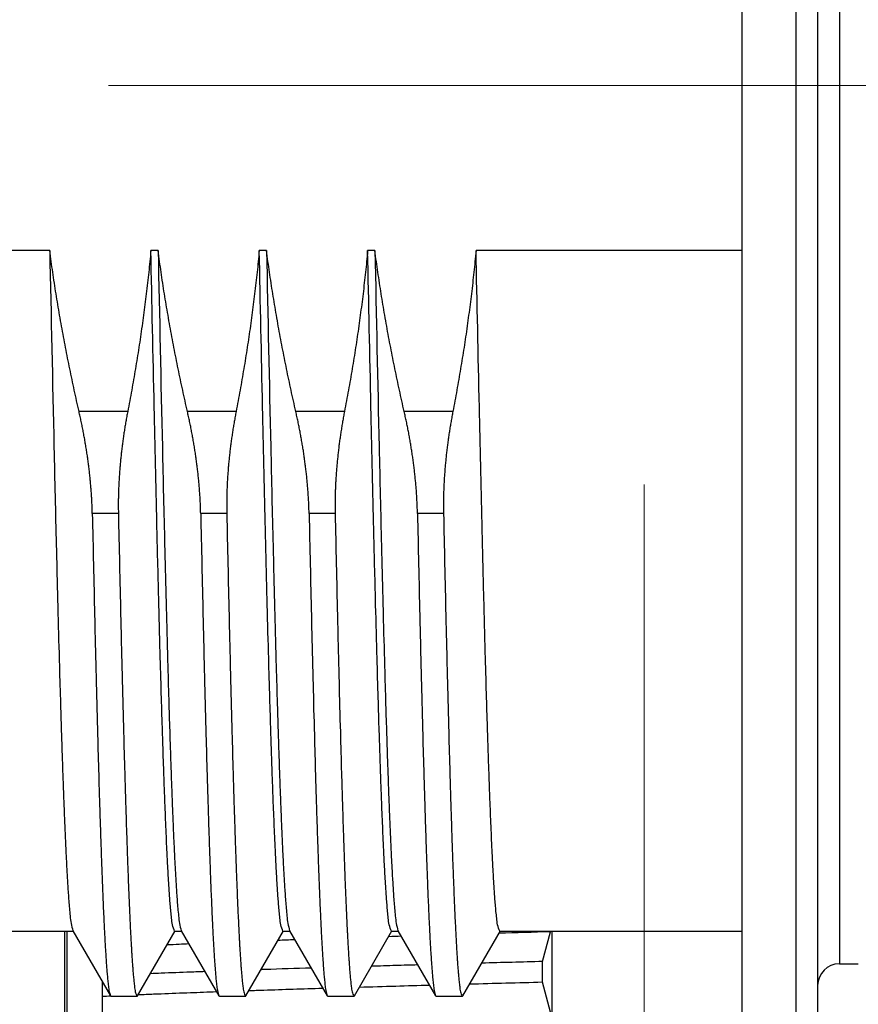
# Model space of a CAD drawing. Header units: millimetres. Extents: x 0 to 594, y 0 to 420.
# Tile 69 of 118: x 269.87 to 277.61, y 247.83 to 256.91. Entities that reach past the tile are written whole.
import ezdxf

# ---------------------------------------------------------------- set-up
doc = ezdxf.new("R2010")
doc.units = ezdxf.units.MM
doc.header["$LTSCALE"] = 0.257233
doc.linetypes.add('CENTER', pattern=[50.8, 31.75, -6.35, 6.35, -6.35])
doc.layers.add('NoLayerName_001', color=7, linetype='Continuous')
doc.layers.add('NoLayerName_003', color=7, linetype='Continuous')
doc.styles.get("Standard").update_dxf_attribs({"font": 'txt', "bigfont": 'extfont2'})
doc.dimstyles.get("Standard").update_dxf_attribs({"dimtxt": 2.5, "dimasz": 2.5, "dimexe": 1, "dimexo": 1, "dimtad": 1, "dimdec": 3, "dimzin": 0, "dimdsep": 46, "dimtxsty": 'Standard', "dimcen": 2.5, "dimadec": 3, "dimazin": 0, "dimtfac": 0.75, "dimtdec": 3, "dimtmove": 0, "dimatfit": 3, "dimfxl": 1, "dimarcsym": 0})

# ---------------------------------------------------------------- blocks, each defined once
blk = doc.blocks.new('_OPEN30')
at = {"color": 0, "linetype": 'ByBlock', "lineweight": -2}
for p, q in [((-1, 0.267949), (0, 0)), ((0, 0), (-1, -0.267949)), ((0, 0), (-1, 0))]:
    blk.add_line(p, q, dxfattribs=at)
blk = doc.blocks.new('*D69')
at = {"layer": 'Defpoints', "color": 0}
for p in [(262.1329, 293.6608), (262.1329, 221.9516), (387.1329, 200.4516)]:
    blk.add_point(p, dxfattribs=at)
at = {"layer": 'NoLayerName_001', "color": 0, "linetype": 'Continuous', "lineweight": 13}
for p, q in [((262.1329, 223.3658), (262.1329, 295.075)), ((387.1329, 201.8658), (387.1329, 295.075)), ((385.0116, 293.6608), (264.2543, 293.6608))]:
    blk.add_line(p, q, dxfattribs=at)
at = {"layer": 'NoLayerName_001', "color": 0, "lineweight": 13, "xscale": 2.121340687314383, "yscale": 2.121340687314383, "zscale": 2.121340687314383, "rotation": 180}
blk.add_blockref('_OPEN30', (262.1329, 293.6608), dxfattribs=at)
at = {"layer": 'NoLayerName_001', "color": 0, "lineweight": 13, "xscale": 2.121340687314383, "yscale": 2.121340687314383, "zscale": 2.121340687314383}
blk.add_blockref('_OPEN30', (387.1329, 293.6608), dxfattribs=at)
at = {"layer": 'NoLayerName_001', "color": 0, "lineweight": 13, "insert": (324.6329, 297.5499), "char_height": 4.94979, "attachment_point": 5}
blk.add_mtext('\\W0.8000;Ｌ', dxfattribs=at)
blk = doc.blocks.new('*D70')
at = {"layer": 'Defpoints', "color": 0}
for p in [(262.1329, 284.2272), (357.1329, 223.9516), (262.1329, 221.9516)]:
    blk.add_point(p, dxfattribs=at)
at = {"layer": 'NoLayerName_001', "color": 0, "linetype": 'Continuous', "lineweight": 13}
for p, q in [((262.1329, 223.3658), (262.1329, 285.6414)), ((357.1329, 225.3658), (357.1329, 285.6414)), ((355.0116, 284.2272), (264.2543, 284.2272))]:
    blk.add_line(p, q, dxfattribs=at)
at = {"layer": 'NoLayerName_001', "color": 0, "lineweight": 13, "xscale": 2.121340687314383, "yscale": 2.121340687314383, "zscale": 2.121340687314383, "rotation": 180}
blk.add_blockref('_OPEN30', (262.1329, 284.2272), dxfattribs=at)
at = {"layer": 'NoLayerName_001', "color": 0, "lineweight": 13, "xscale": 2.121340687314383, "yscale": 2.121340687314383, "zscale": 2.121340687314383}
blk.add_blockref('_OPEN30', (357.1329, 284.2272), dxfattribs=at)
at = {"layer": 'NoLayerName_001', "color": 0, "lineweight": 13, "insert": (309.6329, 288.1163), "char_height": 4.949795, "attachment_point": 5}
blk.add_mtext('\\W0.8000;ＬＬ', dxfattribs=at)

msp = doc.modelspace()

# ---------------------------------------------------------------- linework, layer by layer
at = {"layer": 'NoLayerName_001', "color": 7, "linetype": 'Continuous', "lineweight": 25}
for p, q in [((276.5329, 265.2513), (276.5329, 247.3513)), ((277.2329, 265.0513), (277.2329, 247.5513)), ((270.1476, 254.779), (269.5329, 254.779)), ((271.1476, 254.779), (271.0808, 254.779)), ((272.1476, 254.779), (272.0808, 254.779)), ((273.1476, 254.779), (273.0808, 254.779)), ((276.5329, 254.779), (274.0808, 254.779)), ((266.7927, 248.5013), (270.3635, 248.5013)), ((270.2829, 248.5013), (270.2829, 240.7401)), ((270.3607, 248.5062), (270.7075, 247.9058)), ((270.9584, 247.9058), (271.3052, 248.5062)), ((271.2996, 248.5013), (271.3663, 248.5013)), ((271.3607, 248.5062), (271.7075, 247.9058)), ((271.9584, 247.9058), (272.3052, 248.5062)), ((272.2996, 248.5013), (272.3663, 248.5013)), ((272.3607, 248.5062), (272.7075, 247.9058)), ((272.9584, 247.9058), (273.3052, 248.5062)), ((273.2996, 248.5013), (273.3663, 248.5013)), ((273.3607, 248.5062), (273.7075, 247.9058)), ((273.9584, 247.9058), (274.3052, 248.5062)), ((274.2996, 248.5013), (276.5329, 248.5013)), ((274.6943, 248.2224), (274.7686, 248.4967)), ((274.7804, 248.5013), (274.7804, 247.6265)), ((274.6943, 248.0307), (274.6943, 248.2224)), ((277.4329, 248.2013), (277.6079, 248.2013)), ((270.6329, 248.0349), (270.6329, 243.4666)), ((274.7686, 247.7565), (274.6943, 248.0307)), ((270.7075, 247.9058), (270.7127, 247.9013)), ((270.7127, 247.9013), (270.9532, 247.9013)), ((271.7075, 247.9058), (271.7127, 247.9013)), ((271.7127, 247.9013), (271.9532, 247.9013)), ((272.7075, 247.9058), (272.7127, 247.9013)), ((272.7127, 247.9013), (272.9532, 247.9013)), ((273.7075, 247.9058), (273.7127, 247.9013)), ((273.7127, 247.9013), (273.9532, 247.9013))]:
    msp.add_line(p, q, dxfattribs=at)
at = {"layer": 'NoLayerName_001', "color": 8, "linetype": 'Continuous', "lineweight": 25}
for p, q in [((277.0329, 265.2513), (277.0329, 247.3513)), ((277.4329, 264.4013), (277.4329, 248.2013)), ((270.867, 253.2951), (270.4181, 253.2951)), ((271.867, 253.2951), (271.4181, 253.2951)), ((272.867, 253.2951), (272.4181, 253.2951)), ((273.867, 253.2951), (273.4181, 253.2951)), ((270.781, 252.3556), (270.5405, 252.3556)), ((271.781, 252.3556), (271.5405, 252.3556)), ((272.781, 252.3556), (272.5405, 252.3556)), ((273.781, 252.3556), (273.5405, 252.3556)), ((270.3054, 248.5013), (270.3054, 240.7353))]:
    msp.add_line(p, q, dxfattribs=at)
at = {"layer": 'NoLayerName_001', "color": 2, "linetype": 'CENTER', "lineweight": 13}
msp.add_line((278.8579, 256.3013), (264.2829, 256.3013), dxfattribs=at)
at = {"layer": 'NoLayerName_001', "color": 7, "linetype": 'Continuous', "lineweight": 25}
msp.add_arc((277.4329, 248.0013), 0.2, 90, 180, dxfattribs=at)
for points, knots in [([(270.4181, 253.2951), (270.4107, 253.3277), (270.3958, 253.3931), (270.3742, 253.4913), (270.3531, 253.5897), (270.3326, 253.6882), (270.3126, 253.7868), (270.2933, 253.8855), (270.2746, 253.9844), (270.2564, 254.0834), (270.2389, 254.1824), (270.222, 254.2816), (270.2058, 254.3809), (270.1902, 254.4803), (270.1753, 254.5797), (270.161, 254.6793), (270.1521, 254.7457), (270.1476, 254.779)], [0, 0, 0, 0, 0.100566, 0.201147, 0.301739, 0.40234, 0.502948, 0.603559, 0.704173, 0.804785, 0.905395, 1.006, 1.1066, 1.207192, 1.307775, 1.408349, 1.508912, 1.508912, 1.508912, 1.508912]), ([(270.1476, 254.779), (270.1606, 254.1745), (270.1793, 253.2677), (270.2054, 252.1518), (270.2222, 251.4776), (270.2354, 250.9894), (270.2461, 250.6175), (270.2547, 250.3385), (270.2623, 250.1061), (270.2687, 249.9202), (270.2747, 249.7575), (270.28, 249.6181), (270.2857, 249.4787), (270.2908, 249.3625), (270.295, 249.2696), (270.2984, 249.1999), (270.3019, 249.1302), (270.3056, 249.0605), (270.3096, 248.9909), (270.3138, 248.9212), (270.3183, 248.8516), (270.3234, 248.782), (270.3289, 248.7125), (270.3361, 248.6431), (270.3424, 248.5735), (270.3553, 248.5287), (270.3607, 248.5062)], [0, 0, 0, 0, 1.813901, 2.720852, 3.348742, 3.8371, 4.185927, 4.464989, 4.674285, 4.883582, 5.023113, 5.162644, 5.302175, 5.441706, 5.511471, 5.581237, 5.651002, 5.720768, 5.790535, 5.860302, 5.930068, 5.999832, 6.0696, 6.139359, 6.209146, 6.278707, 6.278707, 6.278707, 6.278707]), ([(271.0808, 254.779), (271.0776, 254.7458), (271.0714, 254.6794), (271.0611, 254.58), (271.0501, 254.4806), (271.0384, 254.3813), (271.0261, 254.2821), (271.013, 254.183), (270.9993, 254.0839), (270.985, 253.9849), (270.97, 253.886), (270.9544, 253.7873), (270.9381, 253.6886), (270.9213, 253.59), (270.9038, 253.4916), (270.8858, 253.3932), (270.8732, 253.3278), (270.867, 253.2951)], [0, 0, 0, 0, 0.099956, 0.199923, 0.299902, 0.39989, 0.499886, 0.599889, 0.699896, 0.799905, 0.899916, 0.999924, 1.099927, 1.199924, 1.299911, 1.399885, 1.499843, 1.499843, 1.499843, 1.499843]), ([(271.2996, 248.5013), (271.2931, 248.5208), (271.2767, 248.5594), (271.272, 248.6222), (271.2647, 248.6845), (271.2595, 248.7472), (271.2546, 248.8099), (271.2502, 248.8726), (271.2462, 248.9353), (271.2424, 248.9981), (271.2389, 249.0609), (271.2355, 249.1236), (271.2324, 249.1864), (271.2283, 249.2701), (271.2235, 249.3748), (271.2181, 249.5004), (271.213, 249.626), (271.2074, 249.7726), (271.2013, 249.9401), (271.1941, 250.1495), (271.186, 250.4008), (271.1765, 250.715), (271.1653, 251.113), (271.1514, 251.6367), (271.1329, 252.3908), (271.1085, 253.4591), (271.0911, 254.2971), (271.0808, 254.779)], [0, 0, 0, 0, 0.061574, 0.124514, 0.187402, 0.250264, 0.313117, 0.375985, 0.438847, 0.501707, 0.564569, 0.627432, 0.690295, 0.753159, 0.878883, 1.004607, 1.130331, 1.256055, 1.444642, 1.633228, 1.884677, 2.198987, 2.57616, 3.079056, 3.770539, 4.839195, 6.285023, 6.285023, 6.285023, 6.285023]), ([(271.1476, 254.779), (271.1606, 254.1745), (271.1793, 253.2677), (271.2054, 252.1518), (271.2222, 251.4776), (271.2354, 250.9894), (271.2461, 250.6175), (271.2547, 250.3385), (271.2623, 250.1061), (271.2687, 249.9202), (271.2747, 249.7575), (271.28, 249.6181), (271.2857, 249.4787), (271.2908, 249.3625), (271.295, 249.2696), (271.2984, 249.1999), (271.3019, 249.1302), (271.3056, 249.0605), (271.3096, 248.9909), (271.3138, 248.9212), (271.3183, 248.8516), (271.3234, 248.782), (271.3289, 248.7125), (271.3361, 248.6431), (271.3424, 248.5735), (271.3553, 248.5287), (271.3607, 248.5062)], [0, 0, 0, 0, 1.813902, 2.720853, 3.348742, 3.8371, 4.185927, 4.464989, 4.674286, 4.883582, 5.023113, 5.162644, 5.302175, 5.441706, 5.511472, 5.581237, 5.651003, 5.720768, 5.790535, 5.860302, 5.930068, 5.999832, 6.0696, 6.139359, 6.209146, 6.278707, 6.278707, 6.278707, 6.278707]), ([(271.4181, 253.2951), (271.4107, 253.3277), (271.3958, 253.3931), (271.3742, 253.4913), (271.3531, 253.5897), (271.3326, 253.6882), (271.3126, 253.7868), (271.2933, 253.8855), (271.2746, 253.9844), (271.2564, 254.0834), (271.2389, 254.1824), (271.222, 254.2816), (271.2058, 254.3809), (271.1902, 254.4803), (271.1753, 254.5797), (271.161, 254.6793), (271.1521, 254.7457), (271.1476, 254.779)], [0, 0, 0, 0, 0.100566, 0.201147, 0.301739, 0.40234, 0.502948, 0.603559, 0.704173, 0.804785, 0.905395, 1.006, 1.1066, 1.207192, 1.307775, 1.408349, 1.508912, 1.508912, 1.508912, 1.508912]), ([(272.0808, 254.779), (272.0776, 254.7458), (272.0714, 254.6794), (272.0611, 254.58), (272.0501, 254.4806), (272.0384, 254.3813), (272.0261, 254.2821), (272.013, 254.183), (271.9993, 254.0839), (271.985, 253.9849), (271.97, 253.886), (271.9544, 253.7873), (271.9381, 253.6886), (271.9213, 253.59), (271.9038, 253.4916), (271.8858, 253.3932), (271.8732, 253.3278), (271.867, 253.2951)], [0, 0, 0, 0, 0.099956, 0.199923, 0.299902, 0.39989, 0.499886, 0.599889, 0.699896, 0.799905, 0.899916, 0.999924, 1.099927, 1.199924, 1.299911, 1.399885, 1.499843, 1.499843, 1.499843, 1.499843]), ([(272.2996, 248.5013), (272.2931, 248.5208), (272.2767, 248.5594), (272.272, 248.6222), (272.2647, 248.6845), (272.2595, 248.7472), (272.2546, 248.8099), (272.2502, 248.8726), (272.2462, 248.9353), (272.2424, 248.9981), (272.2389, 249.0609), (272.2355, 249.1236), (272.2324, 249.1864), (272.2283, 249.2701), (272.2235, 249.3748), (272.2181, 249.5004), (272.213, 249.626), (272.2074, 249.7726), (272.2013, 249.9401), (272.1941, 250.1495), (272.186, 250.4008), (272.1765, 250.715), (272.1653, 251.113), (272.1514, 251.6367), (272.1329, 252.3908), (272.1085, 253.4591), (272.0911, 254.2971), (272.0808, 254.779)], [0, 0, 0, 0, 0.061573, 0.124513, 0.187402, 0.250264, 0.313117, 0.375985, 0.438847, 0.501707, 0.564569, 0.627432, 0.690295, 0.753158, 0.878883, 1.004607, 1.130331, 1.256055, 1.444642, 1.633228, 1.884677, 2.198987, 2.57616, 3.079056, 3.770539, 4.839195, 6.285023, 6.285023, 6.285023, 6.285023]), ([(272.4181, 253.2951), (272.4107, 253.3277), (272.3958, 253.3931), (272.3742, 253.4913), (272.3531, 253.5897), (272.3326, 253.6882), (272.3126, 253.7868), (272.2933, 253.8855), (272.2746, 253.9844), (272.2564, 254.0834), (272.2389, 254.1824), (272.222, 254.2816), (272.2058, 254.3809), (272.1902, 254.4803), (272.1753, 254.5797), (272.161, 254.6793), (272.1521, 254.7457), (272.1476, 254.779)], [0, 0, 0, 0, 0.100566, 0.201147, 0.301739, 0.40234, 0.502948, 0.603559, 0.704173, 0.804785, 0.905395, 1.006, 1.1066, 1.207192, 1.307775, 1.408349, 1.508912, 1.508912, 1.508912, 1.508912]), ([(272.1476, 254.779), (272.1606, 254.1745), (272.1793, 253.2677), (272.2054, 252.1518), (272.2222, 251.4776), (272.2354, 250.9894), (272.2461, 250.6175), (272.2547, 250.3385), (272.2623, 250.1061), (272.2687, 249.9202), (272.2747, 249.7575), (272.28, 249.6181), (272.2857, 249.4787), (272.2908, 249.3625), (272.295, 249.2696), (272.2984, 249.1999), (272.3019, 249.1302), (272.3056, 249.0605), (272.3096, 248.9909), (272.3138, 248.9212), (272.3183, 248.8516), (272.3234, 248.782), (272.3289, 248.7125), (272.3361, 248.6431), (272.3424, 248.5735), (272.3553, 248.5287), (272.3607, 248.5062)], [0, 0, 0, 0, 1.813902, 2.720853, 3.348742, 3.8371, 4.185927, 4.464989, 4.674285, 4.883582, 5.023113, 5.162644, 5.302175, 5.441706, 5.511472, 5.581237, 5.651002, 5.720768, 5.790535, 5.860302, 5.930068, 5.999832, 6.0696, 6.139359, 6.209146, 6.278707, 6.278707, 6.278707, 6.278707]), ([(273.0808, 254.779), (273.0776, 254.7458), (273.0714, 254.6794), (273.0611, 254.58), (273.0501, 254.4806), (273.0384, 254.3813), (273.0261, 254.2821), (273.013, 254.183), (272.9993, 254.0839), (272.985, 253.9849), (272.97, 253.886), (272.9544, 253.7873), (272.9381, 253.6886), (272.9213, 253.59), (272.9038, 253.4916), (272.8858, 253.3932), (272.8732, 253.3278), (272.867, 253.2951)], [0, 0, 0, 0, 0.099956, 0.199923, 0.299902, 0.39989, 0.499886, 0.599889, 0.699896, 0.799905, 0.899916, 0.999924, 1.099927, 1.199924, 1.299911, 1.399885, 1.499843, 1.499843, 1.499843, 1.499843]), ([(273.2996, 248.5013), (273.2931, 248.5208), (273.2767, 248.5594), (273.272, 248.6222), (273.2647, 248.6845), (273.2595, 248.7472), (273.2546, 248.8099), (273.2502, 248.8726), (273.2462, 248.9353), (273.2424, 248.9981), (273.2389, 249.0609), (273.2355, 249.1236), (273.2324, 249.1864), (273.2283, 249.2701), (273.2235, 249.3748), (273.2181, 249.5004), (273.213, 249.626), (273.2074, 249.7726), (273.2013, 249.9401), (273.1941, 250.1495), (273.186, 250.4008), (273.1765, 250.715), (273.1653, 251.113), (273.1514, 251.6367), (273.1329, 252.3908), (273.1085, 253.4591), (273.0911, 254.2971), (273.0808, 254.779)], [0, 0, 0, 0, 0.061573, 0.124513, 0.187402, 0.250264, 0.313117, 0.375985, 0.438847, 0.501707, 0.564569, 0.627432, 0.690295, 0.753158, 0.878883, 1.004607, 1.130331, 1.256055, 1.444642, 1.633228, 1.884677, 2.198987, 2.57616, 3.079056, 3.770539, 4.839195, 6.285023, 6.285023, 6.285023, 6.285023]), ([(273.4181, 253.2951), (273.4107, 253.3277), (273.3958, 253.3931), (273.3742, 253.4913), (273.3531, 253.5897), (273.3326, 253.6882), (273.3126, 253.7868), (273.2933, 253.8855), (273.2746, 253.9844), (273.2564, 254.0834), (273.2389, 254.1824), (273.222, 254.2816), (273.2058, 254.3809), (273.1902, 254.4803), (273.1753, 254.5797), (273.161, 254.6793), (273.1521, 254.7457), (273.1476, 254.779)], [0, 0, 0, 0, 0.100566, 0.201147, 0.301739, 0.40234, 0.502948, 0.603559, 0.704173, 0.804785, 0.905395, 1.006, 1.1066, 1.207192, 1.307775, 1.408349, 1.508912, 1.508912, 1.508912, 1.508912]), ([(273.1476, 254.779), (273.1606, 254.1745), (273.1793, 253.2677), (273.2054, 252.1518), (273.2222, 251.4776), (273.2354, 250.9894), (273.2461, 250.6175), (273.2547, 250.3385), (273.2623, 250.1061), (273.2687, 249.9202), (273.2747, 249.7575), (273.28, 249.6181), (273.2857, 249.4787), (273.2908, 249.3625), (273.295, 249.2696), (273.2984, 249.1999), (273.3019, 249.1302), (273.3056, 249.0605), (273.3096, 248.9909), (273.3138, 248.9212), (273.3183, 248.8516), (273.3234, 248.782), (273.3289, 248.7125), (273.3361, 248.6431), (273.3424, 248.5735), (273.3553, 248.5287), (273.3607, 248.5062)], [0, 0, 0, 0, 1.813902, 2.720853, 3.348742, 3.8371, 4.185927, 4.464989, 4.674286, 4.883582, 5.023113, 5.162644, 5.302175, 5.441706, 5.511472, 5.581237, 5.651003, 5.720768, 5.790535, 5.860302, 5.930068, 5.999832, 6.0696, 6.139359, 6.209146, 6.278707, 6.278707, 6.278707, 6.278707]), ([(274.0808, 254.779), (274.0776, 254.7458), (274.0714, 254.6794), (274.0611, 254.58), (274.0501, 254.4806), (274.0384, 254.3813), (274.0261, 254.2821), (274.013, 254.183), (273.9993, 254.0839), (273.985, 253.9849), (273.97, 253.886), (273.9544, 253.7873), (273.9381, 253.6886), (273.9213, 253.59), (273.9038, 253.4916), (273.8858, 253.3932), (273.8732, 253.3278), (273.867, 253.2951)], [0, 0, 0, 0, 0.099956, 0.199923, 0.299902, 0.39989, 0.499886, 0.599889, 0.699896, 0.799905, 0.899916, 0.999924, 1.099927, 1.199924, 1.299911, 1.399885, 1.499843, 1.499843, 1.499843, 1.499843]), ([(274.2996, 248.5013), (274.2931, 248.5208), (274.2767, 248.5594), (274.272, 248.6222), (274.2647, 248.6845), (274.2595, 248.7472), (274.2546, 248.8099), (274.2502, 248.8726), (274.2462, 248.9353), (274.2424, 248.9981), (274.2389, 249.0609), (274.2355, 249.1236), (274.2324, 249.1864), (274.2283, 249.2701), (274.2235, 249.3748), (274.2181, 249.5004), (274.213, 249.626), (274.2074, 249.7726), (274.2013, 249.9401), (274.1941, 250.1495), (274.186, 250.4008), (274.1765, 250.715), (274.1653, 251.113), (274.1514, 251.6367), (274.1329, 252.3908), (274.1085, 253.4591), (274.0911, 254.2971), (274.0808, 254.779)], [0, 0, 0, 0, 0.061573, 0.124513, 0.187402, 0.250264, 0.313117, 0.375985, 0.438847, 0.501707, 0.564569, 0.627432, 0.690295, 0.753158, 0.878883, 1.004607, 1.130331, 1.256055, 1.444642, 1.633228, 1.884677, 2.198987, 2.57616, 3.079056, 3.770539, 4.839195, 6.285023, 6.285023, 6.285023, 6.285023]), ([(270.5405, 252.3556), (270.5401, 252.3714), (270.5394, 252.403), (270.5374, 252.4504), (270.5349, 252.4978), (270.5319, 252.5451), (270.5283, 252.5925), (270.5242, 252.6397), (270.5196, 252.687), (270.5145, 252.7342), (270.5089, 252.7813), (270.5029, 252.8284), (270.4964, 252.8754), (270.4894, 252.9223), (270.482, 252.9692), (270.4742, 253.016), (270.4659, 253.0627), (270.4572, 253.1094), (270.4481, 253.1559), (270.4385, 253.2024), (270.4286, 253.2488), (270.4216, 253.2796), (270.4181, 253.2951)], [0, 0, 0, 0, 0.0474306, 0.0948659, 0.1423068, 0.1897538, 0.2372068, 0.2846652, 0.332128, 0.3795934, 0.4270595, 0.4745238, 0.5219846, 0.569442, 0.6168963, 0.6643476, 0.711796, 0.7592414, 0.8066837, 0.8541226, 0.9015579, 0.948989, 0.948989, 0.948989, 0.948989]), ([(270.867, 253.2951), (270.8641, 253.2796), (270.8581, 253.2486), (270.8499, 253.2021), (270.842, 253.1556), (270.8345, 253.1089), (270.8276, 253.0622), (270.821, 253.0154), (270.8149, 252.9685), (270.8093, 252.9216), (270.8042, 252.8746), (270.7995, 252.8276), (270.7952, 252.7805), (270.7915, 252.7334), (270.7883, 252.6862), (270.7855, 252.639), (270.7833, 252.5918), (270.7817, 252.5446), (270.7806, 252.4973), (270.7801, 252.4501), (270.7801, 252.4028), (270.7808, 252.3713), (270.781, 252.3556)], [0, 0, 0, 0, 0.0472351, 0.0944746, 0.1417181, 0.1889652, 0.2362156, 0.2834692, 0.330726, 0.377986, 0.4252493, 0.4725163, 0.5197872, 0.5670601, 0.6143323, 0.6616016, 0.7088663, 0.7561251, 0.8033774, 0.8506231, 0.8978627, 0.9450972, 0.9450972, 0.9450972, 0.9450972]), ([(271.5405, 252.3556), (271.5401, 252.3714), (271.5394, 252.403), (271.5374, 252.4504), (271.5349, 252.4978), (271.5319, 252.5451), (271.5283, 252.5925), (271.5242, 252.6397), (271.5196, 252.687), (271.5145, 252.7342), (271.5089, 252.7813), (271.5029, 252.8284), (271.4964, 252.8754), (271.4894, 252.9223), (271.482, 252.9692), (271.4742, 253.016), (271.4659, 253.0627), (271.4572, 253.1094), (271.4481, 253.1559), (271.4385, 253.2024), (271.4286, 253.2488), (271.4216, 253.2796), (271.4181, 253.2951)], [0, 0, 0, 0, 0.0474306, 0.0948659, 0.1423068, 0.1897538, 0.2372068, 0.2846652, 0.332128, 0.3795934, 0.4270595, 0.4745238, 0.5219846, 0.569442, 0.6168963, 0.6643476, 0.711796, 0.7592414, 0.8066837, 0.8541226, 0.9015579, 0.948989, 0.948989, 0.948989, 0.948989]), ([(271.867, 253.2951), (271.8641, 253.2796), (271.8581, 253.2486), (271.8499, 253.2021), (271.842, 253.1556), (271.8345, 253.1089), (271.8276, 253.0622), (271.821, 253.0154), (271.8149, 252.9685), (271.8093, 252.9216), (271.8042, 252.8746), (271.7995, 252.8276), (271.7952, 252.7805), (271.7915, 252.7334), (271.7883, 252.6862), (271.7855, 252.639), (271.7833, 252.5918), (271.7817, 252.5446), (271.7806, 252.4973), (271.7801, 252.4501), (271.7801, 252.4028), (271.7808, 252.3713), (271.781, 252.3556)], [0, 0, 0, 0, 0.0472351, 0.0944746, 0.1417181, 0.1889652, 0.2362156, 0.2834692, 0.330726, 0.377986, 0.4252493, 0.4725163, 0.5197872, 0.5670601, 0.6143323, 0.6616016, 0.7088663, 0.7561251, 0.8033774, 0.8506231, 0.8978627, 0.9450972, 0.9450972, 0.9450972, 0.9450972]), ([(272.5405, 252.3556), (272.5401, 252.3714), (272.5394, 252.403), (272.5374, 252.4504), (272.5349, 252.4978), (272.5319, 252.5451), (272.5283, 252.5925), (272.5242, 252.6397), (272.5196, 252.687), (272.5145, 252.7342), (272.5089, 252.7813), (272.5029, 252.8284), (272.4964, 252.8754), (272.4894, 252.9223), (272.482, 252.9692), (272.4742, 253.016), (272.4659, 253.0627), (272.4572, 253.1094), (272.4481, 253.1559), (272.4385, 253.2024), (272.4286, 253.2488), (272.4216, 253.2796), (272.4181, 253.2951)], [0, 0, 0, 0, 0.0474306, 0.0948659, 0.1423068, 0.1897538, 0.2372068, 0.2846652, 0.332128, 0.3795934, 0.4270595, 0.4745238, 0.5219846, 0.569442, 0.6168963, 0.6643476, 0.711796, 0.7592414, 0.8066837, 0.8541226, 0.9015579, 0.948989, 0.948989, 0.948989, 0.948989]), ([(272.867, 253.2951), (272.8641, 253.2796), (272.8581, 253.2486), (272.8499, 253.2021), (272.842, 253.1556), (272.8345, 253.1089), (272.8276, 253.0622), (272.821, 253.0154), (272.8149, 252.9685), (272.8093, 252.9216), (272.8042, 252.8746), (272.7995, 252.8276), (272.7952, 252.7805), (272.7915, 252.7334), (272.7883, 252.6862), (272.7855, 252.639), (272.7833, 252.5918), (272.7817, 252.5446), (272.7806, 252.4973), (272.7801, 252.4501), (272.7801, 252.4028), (272.7808, 252.3713), (272.781, 252.3556)], [0, 0, 0, 0, 0.0472351, 0.0944746, 0.1417181, 0.1889652, 0.2362156, 0.2834692, 0.330726, 0.377986, 0.4252493, 0.4725163, 0.5197872, 0.5670601, 0.6143323, 0.6616016, 0.7088663, 0.7561251, 0.8033774, 0.8506231, 0.8978627, 0.9450972, 0.9450972, 0.9450972, 0.9450972]), ([(273.5405, 252.3556), (273.5401, 252.3714), (273.5394, 252.403), (273.5374, 252.4504), (273.5349, 252.4978), (273.5319, 252.5451), (273.5283, 252.5925), (273.5242, 252.6397), (273.5196, 252.687), (273.5145, 252.7342), (273.5089, 252.7813), (273.5029, 252.8284), (273.4964, 252.8754), (273.4894, 252.9223), (273.482, 252.9692), (273.4742, 253.016), (273.4659, 253.0627), (273.4572, 253.1094), (273.4481, 253.1559), (273.4385, 253.2024), (273.4286, 253.2488), (273.4216, 253.2796), (273.4181, 253.2951)], [0, 0, 0, 0, 0.0474306, 0.0948659, 0.1423068, 0.1897538, 0.2372068, 0.2846652, 0.332128, 0.3795934, 0.4270595, 0.4745238, 0.5219846, 0.569442, 0.6168963, 0.6643477, 0.711796, 0.7592414, 0.8066837, 0.8541226, 0.9015579, 0.948989, 0.948989, 0.948989, 0.948989]), ([(273.867, 253.2951), (273.8641, 253.2796), (273.8581, 253.2486), (273.8499, 253.2021), (273.842, 253.1556), (273.8345, 253.1089), (273.8276, 253.0622), (273.821, 253.0154), (273.8149, 252.9685), (273.8093, 252.9216), (273.8042, 252.8746), (273.7995, 252.8276), (273.7952, 252.7805), (273.7915, 252.7334), (273.7883, 252.6862), (273.7855, 252.639), (273.7833, 252.5918), (273.7817, 252.5446), (273.7806, 252.4973), (273.7801, 252.4501), (273.7801, 252.4028), (273.7808, 252.3713), (273.781, 252.3556)], [0, 0, 0, 0, 0.0472351, 0.0944746, 0.1417181, 0.1889652, 0.2362156, 0.2834692, 0.330726, 0.377986, 0.4252493, 0.4725163, 0.5197872, 0.5670601, 0.6143323, 0.6616016, 0.7088663, 0.7561251, 0.8033774, 0.8506231, 0.8978627, 0.9450972, 0.9450972, 0.9450972, 0.9450972]), ([(270.5405, 252.3556), (270.5476, 252.0412), (270.5588, 251.5172), (270.5753, 250.836), (270.588, 250.347), (270.5982, 249.9802), (270.6065, 249.7008), (270.6137, 249.4738), (270.6201, 249.2818), (270.6263, 249.1072), (270.6316, 248.9675), (270.6365, 248.8453), (270.6409, 248.7406), (270.6448, 248.6533), (270.6481, 248.5835), (270.6507, 248.5311), (270.6533, 248.4788), (270.6561, 248.4264), (270.659, 248.3741), (270.6621, 248.3218), (270.6654, 248.2695), (270.6689, 248.2172), (270.6727, 248.1649), (270.6769, 248.1127), (270.6814, 248.0604), (270.6874, 248.0084), (270.6927, 247.9561), (270.7032, 247.9227), (270.7075, 247.9058)], [0, 0, 0, 0, 0.943433, 1.572388, 2.044105, 2.410995, 2.67306, 2.882712, 3.092364, 3.249602, 3.406841, 3.511667, 3.616493, 3.721319, 3.773732, 3.826145, 3.878558, 3.930972, 3.983385, 4.035799, 4.088211, 4.140623, 4.193035, 4.245453, 4.297872, 4.35028, 4.402701, 4.454961, 4.454961, 4.454961, 4.454961]), ([(270.781, 252.3556), (270.788, 252.0426), (270.7991, 251.526), (270.8153, 250.853), (270.8279, 250.3678), (270.8383, 249.9922), (270.8471, 249.6949), (270.8546, 249.4602), (270.8609, 249.2724), (270.8665, 249.1159), (270.8712, 248.9908), (270.8755, 248.8813), (270.8794, 248.7874), (270.8834, 248.6936), (270.8878, 248.5997), (270.8916, 248.5215), (270.8948, 248.459), (270.8974, 248.4121), (270.9, 248.3652), (270.9028, 248.3183), (270.9057, 248.2714), (270.9088, 248.2246), (270.9122, 248.1777), (270.9158, 248.1309), (270.9199, 248.0841), (270.9242, 248.0373), (270.9303, 247.9909), (270.9342, 247.9439), (270.9478, 247.9156), (270.9532, 247.9013)], [0, 0, 0, 0, 0.939365, 1.549953, 2.019636, 2.395382, 2.677191, 2.912033, 3.099906, 3.240811, 3.381716, 3.475652, 3.569589, 3.663525, 3.757462, 3.8514, 3.898369, 3.945337, 3.992304, 4.039271, 4.086238, 4.133208, 4.180183, 4.227157, 4.274121, 4.321078, 4.368076, 4.415022, 4.460928, 4.460928, 4.460928, 4.460928]), ([(271.5405, 252.3556), (271.5476, 252.0412), (271.5588, 251.5172), (271.5753, 250.836), (271.588, 250.347), (271.5982, 249.9802), (271.6065, 249.7008), (271.6137, 249.4738), (271.6201, 249.2818), (271.6263, 249.1072), (271.6316, 248.9675), (271.6365, 248.8453), (271.6409, 248.7406), (271.6448, 248.6533), (271.6481, 248.5835), (271.6507, 248.5311), (271.6533, 248.4788), (271.6561, 248.4264), (271.659, 248.3741), (271.6621, 248.3218), (271.6654, 248.2695), (271.6689, 248.2172), (271.6727, 248.1649), (271.6769, 248.1127), (271.6814, 248.0604), (271.6874, 248.0084), (271.6927, 247.9561), (271.7032, 247.9227), (271.7075, 247.9058)], [0, 0, 0, 0, 0.943433, 1.572388, 2.044105, 2.410995, 2.67306, 2.882712, 3.092364, 3.249602, 3.406841, 3.511667, 3.616493, 3.721319, 3.773732, 3.826145, 3.878558, 3.930972, 3.983385, 4.035799, 4.088211, 4.140623, 4.193035, 4.245453, 4.297872, 4.35028, 4.402701, 4.454961, 4.454961, 4.454961, 4.454961]), ([(271.781, 252.3556), (271.788, 252.0426), (271.7991, 251.526), (271.8153, 250.853), (271.8279, 250.3678), (271.8383, 249.9922), (271.8471, 249.6949), (271.8546, 249.4602), (271.8609, 249.2724), (271.8665, 249.1159), (271.8712, 248.9908), (271.8755, 248.8813), (271.8794, 248.7874), (271.8834, 248.6936), (271.8878, 248.5997), (271.8916, 248.5215), (271.8948, 248.459), (271.8974, 248.4121), (271.9, 248.3652), (271.9028, 248.3183), (271.9057, 248.2714), (271.9088, 248.2246), (271.9122, 248.1777), (271.9158, 248.1309), (271.9199, 248.0841), (271.9242, 248.0373), (271.9303, 247.9909), (271.9342, 247.9439), (271.9478, 247.9156), (271.9532, 247.9013)], [0, 0, 0, 0, 0.939365, 1.549953, 2.019636, 2.395382, 2.677191, 2.912033, 3.099906, 3.240811, 3.381716, 3.475652, 3.569589, 3.663525, 3.757462, 3.8514, 3.898369, 3.945337, 3.992304, 4.039271, 4.086238, 4.133208, 4.180183, 4.227157, 4.274121, 4.321078, 4.368076, 4.415022, 4.460928, 4.460928, 4.460928, 4.460928]), ([(272.5405, 252.3556), (272.5476, 252.0412), (272.5588, 251.5172), (272.5753, 250.836), (272.588, 250.347), (272.5982, 249.9802), (272.6065, 249.7008), (272.6137, 249.4738), (272.6201, 249.2818), (272.6263, 249.1072), (272.6316, 248.9675), (272.6365, 248.8453), (272.6409, 248.7406), (272.6448, 248.6533), (272.6481, 248.5835), (272.6507, 248.5311), (272.6533, 248.4788), (272.6561, 248.4264), (272.659, 248.3741), (272.6621, 248.3218), (272.6654, 248.2695), (272.6689, 248.2172), (272.6727, 248.1649), (272.6769, 248.1127), (272.6814, 248.0604), (272.6874, 248.0084), (272.6927, 247.9561), (272.7032, 247.9227), (272.7075, 247.9058)], [0, 0, 0, 0, 0.943433, 1.572388, 2.044105, 2.410995, 2.67306, 2.882712, 3.092364, 3.249602, 3.406841, 3.511667, 3.616493, 3.721319, 3.773732, 3.826145, 3.878558, 3.930972, 3.983385, 4.035799, 4.088211, 4.140623, 4.193035, 4.245453, 4.297872, 4.35028, 4.402701, 4.454961, 4.454961, 4.454961, 4.454961]), ([(272.781, 252.3556), (272.788, 252.0426), (272.7991, 251.526), (272.8153, 250.853), (272.8279, 250.3678), (272.8383, 249.9922), (272.8471, 249.6949), (272.8546, 249.4602), (272.8609, 249.2724), (272.8665, 249.1159), (272.8712, 248.9908), (272.8755, 248.8813), (272.8794, 248.7874), (272.8834, 248.6936), (272.8878, 248.5997), (272.8916, 248.5215), (272.8948, 248.459), (272.8974, 248.4121), (272.9, 248.3652), (272.9028, 248.3183), (272.9057, 248.2714), (272.9088, 248.2246), (272.9122, 248.1777), (272.9158, 248.1309), (272.9199, 248.0841), (272.9242, 248.0373), (272.9303, 247.9909), (272.9342, 247.9439), (272.9478, 247.9156), (272.9532, 247.9013)], [0, 0, 0, 0, 0.939365, 1.549953, 2.019636, 2.395382, 2.677191, 2.912033, 3.099906, 3.240811, 3.381716, 3.475652, 3.569589, 3.663525, 3.757462, 3.8514, 3.898369, 3.945337, 3.992304, 4.039271, 4.086238, 4.133208, 4.180183, 4.227157, 4.274121, 4.321078, 4.368076, 4.415022, 4.460928, 4.460928, 4.460928, 4.460928]), ([(273.5405, 252.3556), (273.5476, 252.0412), (273.5588, 251.5172), (273.5753, 250.836), (273.588, 250.347), (273.5982, 249.9802), (273.6065, 249.7008), (273.6137, 249.4738), (273.6201, 249.2818), (273.6263, 249.1072), (273.6316, 248.9675), (273.6365, 248.8453), (273.6409, 248.7406), (273.6448, 248.6533), (273.6481, 248.5835), (273.6507, 248.5311), (273.6533, 248.4788), (273.6561, 248.4264), (273.659, 248.3741), (273.6621, 248.3218), (273.6654, 248.2695), (273.6689, 248.2172), (273.6727, 248.1649), (273.6769, 248.1127), (273.6814, 248.0604), (273.6874, 248.0084), (273.6927, 247.9561), (273.7032, 247.9227), (273.7075, 247.9058)], [0, 0, 0, 0, 0.943433, 1.572388, 2.044105, 2.410995, 2.67306, 2.882712, 3.092364, 3.249602, 3.406841, 3.511667, 3.616493, 3.721319, 3.773732, 3.826145, 3.878558, 3.930972, 3.983385, 4.035799, 4.088211, 4.140623, 4.193035, 4.245453, 4.297872, 4.35028, 4.402701, 4.454961, 4.454961, 4.454961, 4.454961]), ([(273.781, 252.3556), (273.788, 252.0426), (273.7991, 251.526), (273.8153, 250.853), (273.8279, 250.3678), (273.8383, 249.9922), (273.8471, 249.6949), (273.8546, 249.4602), (273.8609, 249.2724), (273.8665, 249.1159), (273.8712, 248.9908), (273.8755, 248.8813), (273.8794, 248.7874), (273.8834, 248.6936), (273.8878, 248.5997), (273.8916, 248.5215), (273.8948, 248.459), (273.8974, 248.4121), (273.9, 248.3652), (273.9028, 248.3183), (273.9057, 248.2714), (273.9088, 248.2246), (273.9122, 248.1777), (273.9158, 248.1309), (273.9199, 248.0841), (273.9242, 248.0373), (273.9303, 247.9909), (273.9342, 247.9439), (273.9478, 247.9156), (273.9532, 247.9013)], [0, 0, 0, 0, 0.939365, 1.549953, 2.019636, 2.395382, 2.677191, 2.912033, 3.099906, 3.240811, 3.381716, 3.475652, 3.569589, 3.663525, 3.757462, 3.8514, 3.898369, 3.945337, 3.992304, 4.039271, 4.086238, 4.133208, 4.180183, 4.227157, 4.274121, 4.321078, 4.368076, 4.415022, 4.460928, 4.460928, 4.460928, 4.460928]), ([(273.5429, 248.1908), (273.4754, 248.1889), (273.333, 248.1849), (273.1907, 248.1807), (273.1159, 248.1785)], [0, 0, 0, 0, 0.2026303, 0.427113, 0.427113, 0.427113, 0.427113]), ([(271.5784, 248.1293), (271.5339, 248.1277), (271.3992, 248.1228), (271.2319, 248.1165), (271.1091, 248.1115), (271.0765, 248.1102)], [0, 0, 0, 0, 0.1335105, 0.4044185, 0.50228, 0.50228, 0.50228, 0.50228]), ([(272.5596, 248.1618), (272.4176, 248.1573), (272.2637, 248.1526), (272.1098, 248.1476), (272.0978, 248.1472)], [0, 0, 0, 0, 0.4261351, 0.4620225, 0.4620225, 0.4620225, 0.4620225]), ([(271.6869, 247.9415), (271.6062, 247.9386), (271.4354, 247.9325), (271.2194, 247.9243), (271.0587, 247.9178), (270.9883, 247.9149), (270.963, 247.9138)], [0, 0, 0, 0, 0.242095, 0.513003, 0.6484569, 0.7244319, 0.7244319, 0.7244319, 0.7244319]), ([(272.6684, 247.9735), (272.6667, 247.9734), (272.4845, 247.9679), (272.2567, 247.9607), (272.0305, 247.9532), (271.9849, 247.9517)], [0, 0, 0, 0, 0.0050611, 0.5468722, 0.6838641, 0.6838641, 0.6838641, 0.6838641]), ([(273.6519, 248.0022), (273.548, 247.9992), (273.3318, 247.9932), (273.1156, 247.9868), (273.0033, 247.9835)], [0, 0, 0, 0, 0.3116507, 0.6488411, 0.6488411, 0.6488411, 0.6488411]), ([(270.9532, 247.9013), (270.9534, 247.9013), (270.9539, 247.9014), (270.9546, 247.9016), (270.9552, 247.9019), (270.9558, 247.9024), (270.9563, 247.9028), (270.9568, 247.9034), (270.9572, 247.904), (270.9576, 247.9046), (270.958, 247.9052), (270.9583, 247.9056), (270.9584, 247.9058)], [0, 0, 0, 0, 0.000711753, 0.001427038, 0.002135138, 0.002844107, 0.003561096, 0.004288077, 0.005022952, 0.005760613, 0.006493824, 0.007213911, 0.007213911, 0.007213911, 0.007213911]), ([(271.9532, 247.9013), (271.9534, 247.9013), (271.9539, 247.9014), (271.9546, 247.9016), (271.9552, 247.9019), (271.9558, 247.9024), (271.9563, 247.9028), (271.9568, 247.9034), (271.9572, 247.904), (271.9576, 247.9046), (271.958, 247.9052), (271.9583, 247.9056), (271.9584, 247.9058)], [0, 0, 0, 0, 0.000711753, 0.001427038, 0.002135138, 0.002844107, 0.003561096, 0.004288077, 0.005022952, 0.005760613, 0.006493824, 0.007213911, 0.007213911, 0.007213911, 0.007213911]), ([(272.9532, 247.9013), (272.9534, 247.9013), (272.9539, 247.9014), (272.9546, 247.9016), (272.9552, 247.9019), (272.9558, 247.9024), (272.9563, 247.9028), (272.9568, 247.9034), (272.9572, 247.904), (272.9576, 247.9046), (272.958, 247.9052), (272.9583, 247.9056), (272.9584, 247.9058)], [0, 0, 0, 0, 0.000711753, 0.001427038, 0.002135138, 0.002844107, 0.003561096, 0.004288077, 0.005022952, 0.005760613, 0.006493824, 0.007213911, 0.007213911, 0.007213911, 0.007213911]), ([(273.9532, 247.9013), (273.9534, 247.9013), (273.9539, 247.9014), (273.9546, 247.9016), (273.9552, 247.9019), (273.9558, 247.9024), (273.9563, 247.9028), (273.9568, 247.9034), (273.9572, 247.904), (273.9576, 247.9046), (273.958, 247.9052), (273.9583, 247.9056), (273.9584, 247.9058)], [0, 0, 0, 0, 0.000711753, 0.001427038, 0.002135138, 0.002844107, 0.003561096, 0.004288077, 0.005022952, 0.005760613, 0.006493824, 0.007213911, 0.007213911, 0.007213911, 0.007213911])]:
    msp.add_open_spline(points, degree=3, knots=knots, dxfattribs=at)
at = {"layer": 'NoLayerName_001', "color": 8, "linetype": 'Continuous', "lineweight": 25}
for points in [[(274.7686, 248.4967), (274.6096, 248.492), (274.4506, 248.4873), (274.2916, 248.4826)], [(272.409, 248.4225), (272.3572, 248.4206), (272.3054, 248.4188), (272.2536, 248.4169)], [(273.3902, 248.4551), (273.3513, 248.4539), (273.3124, 248.4527), (273.2736, 248.4514)]]:
    msp.add_open_spline(points, degree=3, dxfattribs=at)
at = {"layer": 'NoLayerName_001', "color": 7, "linetype": 'Continuous', "lineweight": 25}
for points in [[(274.7686, 248.4967), (274.769, 248.4982), (274.7694, 248.4998), (274.7698, 248.5013)], [(274.6943, 248.2224), (274.507, 248.2173), (274.3198, 248.2122), (274.1325, 248.2072)], [(274.6943, 248.0307), (274.4695, 248.0246), (274.2447, 248.0185), (274.0199, 248.0124)], [(270.7112, 247.9026), (270.6851, 247.9014), (270.659, 247.9002), (270.6329, 247.8989)]]:
    msp.add_open_spline(points, degree=3, dxfattribs=at)
at = {"layer": 'NoLayerName_001', "color": 8, "linetype": 'Continuous', "lineweight": 25}
msp.add_open_spline([(271.4312, 248.3842), (271.4012, 248.3828), (271.334, 248.3798), (271.2667, 248.3766), (271.2293, 248.3749)], degree=3, knots=[0, 0, 0, 0, 0.0898749, 0.2020399, 0.2020399, 0.2020399, 0.2020399], dxfattribs=at)
at = {"layer": 'NoLayerName_003', "color": 2, "linetype": 'CENTER', "lineweight": 13}
msp.add_line((275.6329, 252.6208), (275.6329, 232.9016), dxfattribs=at)

# ---------------------------------------------------------------- dimensions: what is measured, and where the dimension line sits
at = {"layer": 'NoLayerName_001', "color": 3, "linetype": 'Continuous', "lineweight": 13}
for base, p1, text, picture, middle in [((262.1329, 293.6608), (387.1329, 200.4516), '\\W0.8000;Ｌ', '*D69', (324.6329, 293.6608)), ((262.1329, 284.2272), (357.1329, 223.9516), '\\W0.8000;ＬＬ', '*D70', (309.6329, 284.2272))]:
    dim = msp.add_linear_dim(base=base, p1=p1, p2=(262.1329, 221.9516), angle=180, text=text, dimstyle='Standard', override={"dimtxt": 4.949795, "dimasz": 2.121341, "dimexe": 1.414227, "dimexo": 1.414227, "dimgap": 1.414227, "dimzin": 8, "dimblk": 'OPEN30', "dimclrd": 0, "dimclre": 0, "dimclrt": 0, "dimtp": 0, "dimtm": 0, "dimlwd": 13, "dimlwe": 13}, dxfattribs=at)
    dim.commit()
    dim.dimension.update_dxf_attribs({"geometry": picture, "text_midpoint": middle, "dimtype": 160})

doc.saveas('drawing.dxf')
